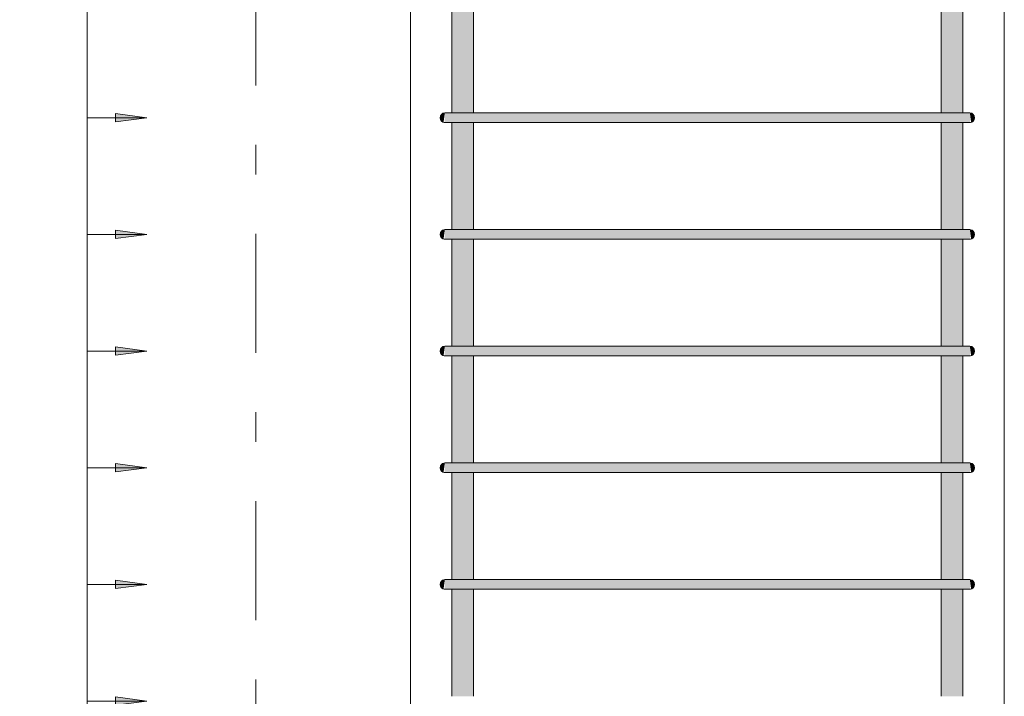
# Model space of a CAD drawing. Header units: millimetres. Extents: x 4307 to 42792, y 1610 to 10025.
# Tile 177 of 256: x 26748 to 27576, y 3346 to 3915. Entities that reach past the tile are written whole.
import ezdxf

# ---------------------------------------------------------------- set-up
doc = ezdxf.new("R2010")
doc.units = ezdxf.units.MM
doc.linetypes.add('Čára osnovy', pattern=[225, 100, -50, 25, -50])
for name, color, linetype, lineweight in [('A-ANNO-DIMS', 211, 'Continuous', 5), ('A-ANNO-DIMS-25', 211, 'Continuous', 5), ('S-COLS', 52, 'Continuous', 9), ('S-GRID', 1, 'Continuous', 5), ('S-RBAR', 171, 'Continuous', 5)]:
    doc.layers.add(name, color=color, linetype=linetype, lineweight=lineweight)
doc.styles.add('Arial_1', font='arial.ttf', dxfattribs={"height": 62.5})
doc.dimstyles.new('Výztuž_kusy__řezy__3', dxfattribs={"dimscale": 304.8, "dimtxt": 0.18, "dimasz": 0, "dimexe": 0, "dimexo": 0.0625, "dimgap": 0.082021, "dimtad": 1, "dimdec": 0, "dimzin": 0, "dimdsep": 46, "dimtxsty": 'Arial_1', "dimblk1": 'NONE', "dimblk2": 'NONE', "dimsah": 1, "dimcen": 0.09, "dimazin": 0, "dimtfac": 1, "dimtdec": 4, "dimtix": 1, "dimtmove": 0, "dimatfit": 3, "dimfxl": 0.164042, "dimfxlon": 1, "dimtvp": 1, "dimtfill": 1, "dimtolj": 1, "dimtzin": 0, "dimarcsym": 2})

# ---------------------------------------------------------------- blocks, each defined once
blk = doc.blocks.new('DIMBLOCK767-V2')
at = {"layer": 'A-ANNO-DIMS-25'}
for points in [[(26854.5, 3440.33), (26828.21, 3443.79), (26828.21, 3436.87)], [(26854.5, 3342.17), (26828.21, 3345.63), (26828.21, 3338.71)]]:
    blk.add_hatch(color=256, dxfattribs=at).paths.add_polyline_path(points)
for p, q in [((26804.5, 3342.17), (26804.5, 3440.33)), ((26804.5, 3440.33), (26804.5, 3440.33)), ((26804.5, 3440.33), (26854.5, 3440.33)), ((26854.5, 3440.33), (26828.21, 3443.79)), ((26828.21, 3443.79), (26828.21, 3436.87)), ((26828.21, 3436.87), (26854.5, 3440.33)), ((26804.5, 3342.17), (26804.5, 3342.17)), ((26804.5, 3342.17), (26854.5, 3342.17)), ((26854.5, 3342.17), (26828.21, 3345.63)), ((26828.21, 3345.63), (26828.21, 3338.71)), ((26828.21, 3338.71), (26854.5, 3342.17))]:
    blk.add_line(p, q, dxfattribs=at)
blk = doc.blocks.new('_None')
blk = doc.blocks.new('DIMBLOCK768-V2')
at = {"layer": 'A-ANNO-DIMS-25'}
for points in [[(26854.5, 3538.5), (26828.21, 3541.96), (26828.21, 3535.04)], [(26854.5, 3440.33), (26828.21, 3443.79), (26828.21, 3436.87)]]:
    blk.add_hatch(color=256, dxfattribs=at).paths.add_polyline_path(points)
for p, q in [((26854.5, 3538.5), (26828.21, 3541.96)), ((26828.21, 3541.96), (26828.21, 3535.04)), ((26804.5, 3440.33), (26804.5, 3538.5)), ((26804.5, 3538.5), (26804.5, 3538.5)), ((26804.5, 3538.5), (26854.5, 3538.5)), ((26828.21, 3535.04), (26854.5, 3538.5)), ((26804.5, 3440.33), (26804.5, 3440.33)), ((26804.5, 3440.33), (26854.5, 3440.33)), ((26854.5, 3440.33), (26828.21, 3443.79)), ((26828.21, 3443.79), (26828.21, 3436.87)), ((26828.21, 3436.87), (26854.5, 3440.33))]:
    blk.add_line(p, q, dxfattribs=at)
blk = doc.blocks.new('DIMBLOCK769-V2')
at = {"layer": 'A-ANNO-DIMS-25'}
for points in [[(26854.5, 3636.67), (26828.21, 3640.13), (26828.21, 3633.21)], [(26854.5, 3538.5), (26828.21, 3541.96), (26828.21, 3535.04)]]:
    blk.add_hatch(color=256, dxfattribs=at).paths.add_polyline_path(points)
for p, q in [((26854.5, 3636.67), (26828.21, 3640.13)), ((26828.21, 3640.13), (26828.21, 3633.21)), ((26804.5, 3538.5), (26804.5, 3636.67)), ((26804.5, 3636.67), (26804.5, 3636.67)), ((26804.5, 3636.67), (26854.5, 3636.67)), ((26828.21, 3633.21), (26854.5, 3636.67)), ((26854.5, 3538.5), (26828.21, 3541.96)), ((26828.21, 3541.96), (26828.21, 3535.04)), ((26804.5, 3538.5), (26804.5, 3538.5)), ((26804.5, 3538.5), (26854.5, 3538.5)), ((26828.21, 3535.04), (26854.5, 3538.5))]:
    blk.add_line(p, q, dxfattribs=at)
blk = doc.blocks.new('DIMBLOCK770-V2')
at = {"layer": 'A-ANNO-DIMS-25'}
for points in [[(26854.5, 3734.83), (26828.21, 3738.29), (26828.21, 3731.37)], [(26854.5, 3636.67), (26828.21, 3640.13), (26828.21, 3633.21)]]:
    blk.add_hatch(color=256, dxfattribs=at).paths.add_polyline_path(points)
for p, q in [((26854.5, 3734.83), (26828.21, 3738.29)), ((26828.21, 3738.29), (26828.21, 3731.37)), ((26804.5, 3636.67), (26804.5, 3734.83)), ((26804.5, 3734.83), (26804.5, 3734.83)), ((26804.5, 3734.83), (26854.5, 3734.83)), ((26828.21, 3731.37), (26854.5, 3734.83)), ((26854.5, 3636.67), (26828.21, 3640.13)), ((26828.21, 3640.13), (26828.21, 3633.21)), ((26804.5, 3636.67), (26804.5, 3636.67)), ((26804.5, 3636.67), (26854.5, 3636.67)), ((26828.21, 3633.21), (26854.5, 3636.67))]:
    blk.add_line(p, q, dxfattribs=at)
blk = doc.blocks.new('DIMBLOCK771-V2')
at = {"layer": 'A-ANNO-DIMS-25'}
for points in [[(26854.5, 3833), (26828.21, 3836.46), (26828.21, 3829.54)], [(26854.5, 3734.83), (26828.21, 3738.29), (26828.21, 3731.37)]]:
    blk.add_hatch(color=256, dxfattribs=at).paths.add_polyline_path(points)
for p, q in [((26804.5, 3734.83), (26804.5, 3833)), ((26804.5, 3833), (26804.5, 3833)), ((26804.5, 3833), (26854.5, 3833)), ((26854.5, 3833), (26828.21, 3836.46)), ((26828.21, 3836.46), (26828.21, 3829.54)), ((26828.21, 3829.54), (26854.5, 3833)), ((26854.5, 3734.83), (26828.21, 3738.29)), ((26828.21, 3738.29), (26828.21, 3731.37)), ((26804.5, 3734.83), (26804.5, 3734.83)), ((26804.5, 3734.83), (26854.5, 3734.83)), ((26828.21, 3731.37), (26854.5, 3734.83))]:
    blk.add_line(p, q, dxfattribs=at)
blk = doc.blocks.new('DIMBLOCK772-V2')
at = {"layer": 'A-ANNO-DIMS-25'}
for points in [[(26854.5, 3931.17), (26828.21, 3934.63), (26828.21, 3927.71)], [(26854.5, 3833), (26828.21, 3836.46), (26828.21, 3829.54)]]:
    blk.add_hatch(color=256, dxfattribs=at).paths.add_polyline_path(points)
for p, q in [((26804.5, 3833), (26804.5, 3931.17)), ((26804.5, 3931.17), (26804.5, 3931.17)), ((26804.5, 3931.17), (26854.5, 3931.17)), ((26854.5, 3931.17), (26828.21, 3934.63)), ((26828.21, 3934.63), (26828.21, 3927.71)), ((26828.21, 3927.71), (26854.5, 3931.17)), ((26804.5, 3833), (26804.5, 3833)), ((26804.5, 3833), (26854.5, 3833)), ((26854.5, 3833), (26828.21, 3836.46)), ((26828.21, 3836.46), (26828.21, 3829.54)), ((26828.21, 3829.54), (26854.5, 3833))]:
    blk.add_line(p, q, dxfattribs=at)
blk = doc.blocks.new('DIMBLOCK790-V2')
at = {"layer": 'A-ANNO-DIMS-25'}
for points in [[(26854.5, 5600), (26828.21, 5603.46), (26828.21, 5596.54)], [(26854.5, 5501.83), (26828.21, 5505.29), (26828.21, 5498.37)], [(26854.5, 5403.67), (26828.21, 5407.13), (26828.21, 5400.21)], [(26854.5, 5305.5), (26828.21, 5308.96), (26828.21, 5302.04)], [(26854.5, 5207.33), (26828.21, 5210.79), (26828.21, 5203.87)], [(26854.5, 5109.17), (26828.21, 5112.63), (26828.21, 5105.71)], [(26854.5, 5011), (26828.21, 5014.46), (26828.21, 5007.54)], [(26854.5, 4912.83), (26828.21, 4916.29), (26828.21, 4909.37)], [(26854.5, 4814.67), (26828.21, 4818.13), (26828.21, 4811.21)], [(26854.5, 4716.5), (26828.21, 4719.96), (26828.21, 4713.04)], [(26854.5, 4618.33), (26828.21, 4621.79), (26828.21, 4614.87)], [(26854.5, 4520.17), (26828.21, 4523.63), (26828.21, 4516.71)], [(26854.5, 4422), (26828.21, 4425.46), (26828.21, 4418.54)], [(26854.5, 4323.83), (26828.21, 4327.29), (26828.21, 4320.37)], [(26854.5, 4225.67), (26828.21, 4229.13), (26828.21, 4222.21)], [(26854.5, 4127.5), (26828.21, 4130.96), (26828.21, 4124.04)], [(26854.5, 4029.33), (26828.21, 4032.79), (26828.21, 4025.87)], [(26854.5, 3931.17), (26828.21, 3934.63), (26828.21, 3927.71)], [(26854.5, 3833), (26828.21, 3836.46), (26828.21, 3829.54)], [(26854.5, 3734.83), (26828.21, 3738.29), (26828.21, 3731.37)], [(26854.5, 3636.67), (26828.21, 3640.13), (26828.21, 3633.21)], [(26854.5, 3538.5), (26828.21, 3541.96), (26828.21, 3535.04)], [(26854.5, 3440.33), (26828.21, 3443.79), (26828.21, 3436.87)], [(26854.5, 3342.17), (26828.21, 3345.63), (26828.21, 3338.71)], [(26854.5, 3244), (26828.21, 3247.46), (26828.21, 3240.54)], [(26854.5, 3145.83), (26828.21, 3149.29), (26828.21, 3142.37)], [(26854.5, 3047.67), (26828.21, 3051.13), (26828.21, 3044.21)], [(26854.5, 2949.5), (26828.21, 2952.96), (26828.21, 2946.04)], [(26854.5, 2851.33), (26828.21, 2854.79), (26828.21, 2847.87)], [(26854.5, 2753.17), (26828.21, 2756.63), (26828.21, 2749.71)], [(26854.5, 2655), (26828.21, 2658.46), (26828.21, 2651.54)]]:
    blk.add_hatch(color=256, dxfattribs=at).paths.add_polyline_path(points)
for p, q in [((26854.5, 5600), (26828.21, 5603.46)), ((26828.21, 5603.46), (26828.21, 5596.54)), ((26804.5, 2655), (26804.5, 5600)), ((26804.5, 5501.83), (26804.5, 5600)), ((26804.5, 5600), (26804.5, 5600)), ((26804.5, 5600), (26854.5, 5600)), ((26828.21, 5596.54), (26854.5, 5600)), ((26854.5, 5501.83), (26828.21, 5505.29)), ((26828.21, 5505.29), (26828.21, 5498.37)), ((26804.5, 5403.67), (26804.5, 5501.83)), ((26804.5, 5501.83), (26804.5, 5501.83)), ((26804.5, 5501.83), (26854.5, 5501.83)), ((26828.21, 5498.37), (26854.5, 5501.83)), ((26854.5, 5403.67), (26828.21, 5407.13)), ((26828.21, 5407.13), (26828.21, 5400.21)), ((26804.5, 5305.5), (26804.5, 5403.67)), ((26804.5, 5403.67), (26804.5, 5403.67)), ((26804.5, 5403.67), (26854.5, 5403.67)), ((26828.21, 5400.21), (26854.5, 5403.67)), ((26804.5, 5207.33), (26804.5, 5305.5)), ((26804.5, 5305.5), (26804.5, 5305.5)), ((26804.5, 5305.5), (26854.5, 5305.5)), ((26854.5, 5305.5), (26828.21, 5308.96)), ((26828.21, 5308.96), (26828.21, 5302.04)), ((26828.21, 5302.04), (26854.5, 5305.5)), ((26804.5, 5109.17), (26804.5, 5207.33)), ((26804.5, 5207.33), (26804.5, 5207.33)), ((26804.5, 5207.33), (26854.5, 5207.33)), ((26854.5, 5207.33), (26828.21, 5210.79)), ((26828.21, 5210.79), (26828.21, 5203.87)), ((26828.21, 5203.87), (26854.5, 5207.33)), ((26804.5, 5011), (26804.5, 5109.17)), ((26804.5, 5109.17), (26804.5, 5109.17)), ((26804.5, 5109.17), (26854.5, 5109.17)), ((26854.5, 5109.17), (26828.21, 5112.63)), ((26828.21, 5112.63), (26828.21, 5105.71)), ((26828.21, 5105.71), (26854.5, 5109.17)), ((26804.5, 4912.83), (26804.5, 5011)), ((26804.5, 5011), (26804.5, 5011)), ((26804.5, 5011), (26854.5, 5011)), ((26854.5, 5011), (26828.21, 5014.46)), ((26828.21, 5014.46), (26828.21, 5007.54)), ((26828.21, 5007.54), (26854.5, 5011)), ((26854.5, 4912.83), (26828.21, 4916.29)), ((26828.21, 4916.29), (26828.21, 4909.37)), ((26804.5, 4814.67), (26804.5, 4912.83)), ((26804.5, 4912.83), (26804.5, 4912.83)), ((26804.5, 4912.83), (26854.5, 4912.83)), ((26828.21, 4909.37), (26854.5, 4912.83)), ((26854.5, 4814.67), (26828.21, 4818.13)), ((26828.21, 4818.13), (26828.21, 4811.21)), ((26804.5, 4716.5), (26804.5, 4814.67)), ((26804.5, 4814.67), (26804.5, 4814.67)), ((26804.5, 4814.67), (26854.5, 4814.67)), ((26828.21, 4811.21), (26854.5, 4814.67)), ((26804.5, 4618.33), (26804.5, 4716.5)), ((26804.5, 4716.5), (26804.5, 4716.5)), ((26804.5, 4716.5), (26854.5, 4716.5)), ((26854.5, 4716.5), (26828.21, 4719.96)), ((26828.21, 4719.96), (26828.21, 4713.04)), ((26828.21, 4713.04), (26854.5, 4716.5)), ((26804.5, 4520.17), (26804.5, 4618.33)), ((26804.5, 4618.33), (26804.5, 4618.33)), ((26804.5, 4618.33), (26854.5, 4618.33)), ((26854.5, 4618.33), (26828.21, 4621.79)), ((26828.21, 4621.79), (26828.21, 4614.87)), ((26828.21, 4614.87), (26854.5, 4618.33)), ((26804.5, 4422), (26804.5, 4520.17)), ((26804.5, 4520.17), (26804.5, 4520.17)), ((26804.5, 4520.17), (26854.5, 4520.17)), ((26854.5, 4520.17), (26828.21, 4523.63)), ((26828.21, 4523.63), (26828.21, 4516.71)), ((26828.21, 4516.71), (26854.5, 4520.17)), ((26804.5, 4323.83), (26804.5, 4422)), ((26804.5, 4422), (26804.5, 4422)), ((26804.5, 4422), (26854.5, 4422)), ((26854.5, 4422), (26828.21, 4425.46)), ((26828.21, 4425.46), (26828.21, 4418.54)), ((26828.21, 4418.54), (26854.5, 4422)), ((26854.5, 4323.83), (26828.21, 4327.29)), ((26828.21, 4327.29), (26828.21, 4320.37)), ((26804.5, 4225.67), (26804.5, 4323.83)), ((26804.5, 4323.83), (26804.5, 4323.83)), ((26804.5, 4323.83), (26854.5, 4323.83)), ((26828.21, 4320.37), (26854.5, 4323.83)), ((26854.5, 4225.67), (26828.21, 4229.13)), ((26828.21, 4229.13), (26828.21, 4222.21)), ((26804.5, 4127.5), (26804.5, 4225.67)), ((26804.5, 4225.67), (26804.5, 4225.67)), ((26804.5, 4225.67), (26854.5, 4225.67)), ((26828.21, 4222.21), (26854.5, 4225.67)), ((26854.5, 4127.5), (26828.21, 4130.96)), ((26828.21, 4130.96), (26828.21, 4124.04)), ((26804.5, 4029.33), (26804.5, 4127.5)), ((26804.5, 4127.5), (26804.5, 4127.5)), ((26804.5, 4127.5), (26854.5, 4127.5)), ((26828.21, 4124.04), (26854.5, 4127.5)), ((26804.5, 3931.17), (26804.5, 4029.33)), ((26804.5, 4029.33), (26804.5, 4029.33)), ((26804.5, 4029.33), (26854.5, 4029.33)), ((26854.5, 4029.33), (26828.21, 4032.79)), ((26828.21, 4032.79), (26828.21, 4025.87)), ((26828.21, 4025.87), (26854.5, 4029.33)), ((26804.5, 3833), (26804.5, 3931.17)), ((26804.5, 3931.17), (26804.5, 3931.17)), ((26804.5, 3931.17), (26854.5, 3931.17)), ((26854.5, 3931.17), (26828.21, 3934.63)), ((26828.21, 3934.63), (26828.21, 3927.71)), ((26828.21, 3927.71), (26854.5, 3931.17)), ((26804.5, 3734.83), (26804.5, 3833)), ((26804.5, 3833), (26804.5, 3833)), ((26804.5, 3833), (26854.5, 3833)), ((26854.5, 3833), (26828.21, 3836.46)), ((26828.21, 3836.46), (26828.21, 3829.54)), ((26828.21, 3829.54), (26854.5, 3833)), ((26854.5, 3734.83), (26828.21, 3738.29)), ((26828.21, 3738.29), (26828.21, 3731.37)), ((26804.5, 3636.67), (26804.5, 3734.83)), ((26804.5, 3734.83), (26804.5, 3734.83)), ((26804.5, 3734.83), (26854.5, 3734.83)), ((26828.21, 3731.37), (26854.5, 3734.83)), ((26854.5, 3636.67), (26828.21, 3640.13)), ((26828.21, 3640.13), (26828.21, 3633.21)), ((26804.5, 3538.5), (26804.5, 3636.67)), ((26804.5, 3636.67), (26804.5, 3636.67)), ((26804.5, 3636.67), (26854.5, 3636.67)), ((26828.21, 3633.21), (26854.5, 3636.67)), ((26854.5, 3538.5), (26828.21, 3541.96)), ((26828.21, 3541.96), (26828.21, 3535.04)), ((26804.5, 3440.33), (26804.5, 3538.5)), ((26804.5, 3538.5), (26804.5, 3538.5)), ((26804.5, 3538.5), (26854.5, 3538.5)), ((26828.21, 3535.04), (26854.5, 3538.5)), ((26804.5, 3342.17), (26804.5, 3440.33)), ((26804.5, 3440.33), (26804.5, 3440.33)), ((26804.5, 3440.33), (26854.5, 3440.33)), ((26854.5, 3440.33), (26828.21, 3443.79)), ((26828.21, 3443.79), (26828.21, 3436.87)), ((26828.21, 3436.87), (26854.5, 3440.33)), ((26804.5, 3244), (26804.5, 3342.17)), ((26804.5, 3342.17), (26804.5, 3342.17)), ((26804.5, 3342.17), (26854.5, 3342.17)), ((26854.5, 3342.17), (26828.21, 3345.63)), ((26828.21, 3345.63), (26828.21, 3338.71)), ((26828.21, 3338.71), (26854.5, 3342.17)), ((26804.5, 3145.83), (26804.5, 3244)), ((26804.5, 3244), (26804.5, 3244)), ((26804.5, 3244), (26854.5, 3244)), ((26854.5, 3244), (26828.21, 3247.46)), ((26828.21, 3247.46), (26828.21, 3240.54)), ((26828.21, 3240.54), (26854.5, 3244)), ((26804.5, 3047.67), (26804.5, 3145.83)), ((26804.5, 3145.83), (26804.5, 3145.83)), ((26804.5, 3145.83), (26854.5, 3145.83)), ((26854.5, 3145.83), (26828.21, 3149.29)), ((26828.21, 3149.29), (26828.21, 3142.37)), ((26828.21, 3142.37), (26854.5, 3145.83)), ((26854.5, 3047.67), (26828.21, 3051.13)), ((26828.21, 3051.13), (26828.21, 3044.21)), ((26804.5, 2949.5), (26804.5, 3047.67)), ((26804.5, 3047.67), (26804.5, 3047.67)), ((26804.5, 3047.67), (26854.5, 3047.67)), ((26828.21, 3044.21), (26854.5, 3047.67)), ((26854.5, 2949.5), (26828.21, 2952.96)), ((26828.21, 2952.96), (26828.21, 2946.04)), ((26804.5, 2851.33), (26804.5, 2949.5)), ((26804.5, 2949.5), (26804.5, 2949.5)), ((26804.5, 2949.5), (26854.5, 2949.5)), ((26828.21, 2946.04), (26854.5, 2949.5)), ((26804.5, 2753.17), (26804.5, 2851.33)), ((26804.5, 2851.33), (26804.5, 2851.33)), ((26804.5, 2851.33), (26854.5, 2851.33)), ((26854.5, 2851.33), (26828.21, 2854.79)), ((26828.21, 2854.79), (26828.21, 2847.87)), ((26828.21, 2847.87), (26854.5, 2851.33)), ((26804.5, 2655), (26804.5, 2753.17)), ((26804.5, 2753.17), (26804.5, 2753.17)), ((26804.5, 2753.17), (26854.5, 2753.17)), ((26854.5, 2753.17), (26828.21, 2756.63)), ((26828.21, 2756.63), (26828.21, 2749.71)), ((26828.21, 2749.71), (26854.5, 2753.17)), ((26804.5, 2655), (26804.5, 2655)), ((26804.5, 2655), (26854.5, 2655)), ((26854.5, 2655), (26828.21, 2658.46)), ((26828.21, 2658.46), (26828.21, 2651.54)), ((26828.21, 2651.54), (26854.5, 2655))]:
    blk.add_line(p, q, dxfattribs=at)

msp = doc.modelspace()

# ---------------------------------------------------------------- hatches: boundary and pattern name
at = {"layer": 'S-RBAR'}
h = msp.add_hatch(color=7, dxfattribs=at)
h.paths.add_polyline_path([(27121.31, 2605), (27129.51, 2605), (27129.51, 2651), (27111.51, 2651), (27111.51, 2605), (27117.81, 2605)])
h.paths.add_polyline_path([(27111.51, 2659), (27129.51, 2659), (27129.51, 2749.17), (27111.51, 2749.17), (27111.51, 2684.08)])
h.paths.add_polyline_path([(27117.81, 2757.17), (27129.51, 2757.17), (27129.51, 2847.33), (27111.51, 2847.33), (27111.51, 2757.17), (27114.56, 2757.17)])
h.paths.add_polyline_path([(27111.51, 2855.33), (27129.51, 2855.33), (27129.51, 2945.5), (27111.51, 2945.5), (27111.51, 2901.28)])
h.paths.add_polyline_path([(27117.81, 2953.5), (27129.51, 2953.5), (27129.51, 3043.67), (27111.51, 3043.67), (27111.51, 2953.5), (27114.56, 2953.5)])
h.paths.add_polyline_path([(27117.81, 3051.67), (27129.51, 3051.67), (27129.51, 3141.83), (27111.51, 3141.83), (27111.51, 3051.67), (27114.56, 3051.67)])
h.paths.add_polyline_path([(27111.51, 3149.83), (27129.51, 3149.83), (27129.51, 3240), (27111.51, 3240), (27111.51, 3227.09)])
h.paths.add_polyline_path([(27111.51, 3248), (27129.51, 3248), (27129.51, 3338.17), (27111.51, 3338.17), (27111.51, 3335.69)])
h.paths.add_polyline_path([(27111.51, 3346.17), (27129.51, 3346.17), (27129.51, 3436.33), (27111.51, 3436.33), (27111.51, 3389.99)])
h.paths.add_polyline_path([(27129.51, 3444.33), (27129.51, 3534.5), (27111.51, 3534.5), (27111.51, 3444.33), (27125.46, 3444.33)])
h.paths.add_polyline_path([(27117.81, 3542.5), (27129.51, 3542.5), (27129.51, 3632.67), (27111.51, 3632.67), (27111.51, 3542.5), (27114.56, 3542.5)])
h.paths.add_polyline_path([(27117.81, 3640.67), (27129.51, 3640.67), (27129.51, 3730.83), (27111.51, 3730.83), (27111.51, 3640.67), (27114.56, 3640.67)])
h.paths.add_polyline_path([(27111.51, 3738.83), (27129.51, 3738.83), (27129.51, 3829), (27111.51, 3829), (27111.51, 3770.09)])
h.paths.add_polyline_path([(27111.51, 3837), (27129.51, 3837), (27129.51, 3927.17), (27111.51, 3927.17), (27111.51, 3878.69)])
h.paths.add_polyline_path([(27111.51, 3935.17), (27129.51, 3935.17), (27129.51, 4025.33), (27111.51, 4025.33), (27111.51, 3987.29)])
h.paths.add_polyline_path([(27111.51, 4033.33), (27129.51, 4033.33), (27129.51, 4123.5), (27111.51, 4123.5), (27111.51, 4095.89)])
h.paths.add_polyline_path([(27117.81, 4131.5), (27129.51, 4131.5), (27129.51, 4221.67), (27111.51, 4221.67), (27111.51, 4131.5), (27114.56, 4131.5)])
h.paths.add_polyline_path([(27111.51, 4229.67), (27129.51, 4229.67), (27129.51, 4319.83), (27111.51, 4319.83), (27111.51, 4313.1)])
h.paths.add_polyline_path([(27111.51, 4327.83), (27129.51, 4327.83), (27129.51, 4418), (27111.51, 4418), (27111.51, 4367.4)])
h.paths.add_polyline_path([(27129.51, 4426), (27129.51, 4516.17), (27111.51, 4516.17), (27111.51, 4426), (27125.46, 4426)])
h.paths.add_polyline_path([(27111.51, 4524.17), (27129.51, 4524.17), (27129.51, 4614.33), (27111.51, 4614.33), (27111.51, 4530.3)])
h.paths.add_polyline_path([(27111.51, 4622.33), (27129.51, 4622.33), (27129.51, 4712.5), (27111.51, 4712.5), (27111.51, 4638.9)])
h.paths.add_polyline_path([(27111.51, 4720.5), (27129.51, 4720.5), (27129.51, 4810.67), (27111.51, 4810.67), (27111.51, 4747.5)])
h.paths.add_polyline_path([(27111.51, 4818.67), (27129.51, 4818.67), (27129.51, 4908.83), (27111.51, 4908.83), (27111.51, 4856.1)])
h.paths.add_polyline_path([(27117.81, 4916.83), (27129.51, 4916.83), (27129.51, 5007), (27111.51, 5007), (27111.51, 4916.83), (27114.56, 4916.83)])
h.paths.add_polyline_path([(27117.81, 5015), (27129.51, 5015), (27129.51, 5105.17), (27111.51, 5105.17), (27111.51, 5015), (27114.56, 5015)])
h.paths.add_polyline_path([(27111.51, 5113.17), (27129.51, 5113.17), (27129.51, 5203.33), (27111.51, 5203.33), (27111.51, 5181.9)])
h.paths.add_polyline_path([(27111.51, 5211.33), (27129.51, 5211.33), (27129.51, 5301.5), (27111.51, 5301.5), (27111.51, 5290.5)])
h.paths.add_polyline_path([(27117.81, 5309.5), (27129.51, 5309.5), (27129.51, 5399.67), (27111.51, 5399.67), (27111.51, 5309.5), (27114.56, 5309.5)])
h.paths.add_polyline_path([(27111.51, 5407.67), (27129.51, 5407.67), (27129.51, 5497.83), (27111.51, 5497.83), (27111.51, 5453.41)])
h.paths.add_polyline_path([(27117.81, 5505.83), (27129.51, 5505.83), (27129.51, 5596), (27111.51, 5596), (27111.51, 5505.83), (27114.56, 5505.83)])
h.paths.add_polyline_path([(27129.51, 5604), (27129.51, 5610), (27111.51, 5610), (27111.51, 5604), (27125.46, 5604)])
h = msp.add_hatch(color=7, dxfattribs=at)
h.paths.add_polyline_path([(27523.41, 2605), (27541.41, 2605), (27541.41, 2651), (27523.41, 2651)])
h.paths.add_polyline_path([(27541.41, 2659), (27541.41, 2749.17), (27523.41, 2749.17), (27523.41, 2659), (27538.36, 2659)])
h.paths.add_polyline_path([(27538.36, 2757.17), (27541.41, 2757.17), (27541.41, 2847.33), (27523.41, 2847.33), (27523.41, 2757.17), (27535.11, 2757.17)])
h.paths.add_polyline_path([(27527.46, 2855.33), (27541.41, 2855.33), (27541.41, 2945.5), (27523.41, 2945.5), (27523.41, 2855.33), (27524.24, 2855.33)])
h.paths.add_polyline_path([(27535.11, 2953.5), (27541.41, 2953.5), (27541.41, 3043.67), (27523.41, 3043.67), (27523.41, 2953.5), (27531.29, 2953.5)])
h.paths.add_polyline_path([(27541.41, 3051.67), (27541.41, 3141.83), (27523.41, 3141.83), (27523.41, 3051.67), (27538.36, 3051.67)])
h.paths.add_polyline_path([(27531.29, 3149.83), (27541.41, 3149.83), (27541.41, 3240), (27523.41, 3240), (27523.41, 3149.83), (27527.46, 3149.83)])
h.paths.add_polyline_path([(27524.24, 3248), (27541.41, 3248), (27541.41, 3338.17), (27523.41, 3338.17), (27523.41, 3248)])
h.paths.add_polyline_path([(27527.46, 3346.17), (27541.41, 3346.17), (27541.41, 3436.33), (27523.41, 3436.33), (27523.41, 3346.17), (27524.24, 3346.17)])
h.paths.add_polyline_path([(27535.11, 3444.33), (27541.41, 3444.33), (27541.41, 3534.5), (27523.41, 3534.5), (27523.41, 3444.33), (27531.29, 3444.33)])
h.paths.add_polyline_path([(27541.41, 3542.5), (27541.41, 3632.67), (27523.41, 3632.67), (27523.41, 3542.5), (27538.36, 3542.5)])
h.paths.add_polyline_path([(27527.46, 3640.67), (27541.41, 3640.67), (27541.41, 3730.83), (27523.41, 3730.83), (27523.41, 3640.67), (27524.24, 3640.67)])
h.paths.add_polyline_path([(27524.24, 3738.83), (27541.41, 3738.83), (27541.41, 3829), (27523.41, 3829), (27523.41, 3738.83)])
h.paths.add_polyline_path([(27535.11, 3837), (27541.41, 3837), (27541.41, 3927.17), (27523.41, 3927.17), (27523.41, 3837), (27531.29, 3837)])
h.paths.add_polyline_path([(27523.41, 3935.17), (27541.41, 3935.17), (27541.41, 4025.33), (27523.41, 4025.33), (27523.41, 3987.29)])
h.paths.add_polyline_path([(27538.36, 4033.33), (27541.41, 4033.33), (27541.41, 4123.5), (27523.41, 4123.5), (27523.41, 4033.33), (27535.11, 4033.33)])
h.paths.add_polyline_path([(27527.46, 4131.5), (27541.41, 4131.5), (27541.41, 4221.67), (27523.41, 4221.67), (27523.41, 4131.5), (27524.24, 4131.5)])
h.paths.add_polyline_path([(27541.41, 4229.67), (27541.41, 4319.83), (27523.41, 4319.83), (27523.41, 4229.67), (27538.36, 4229.67)])
h.paths.add_polyline_path([(27523.41, 4327.83), (27541.41, 4327.83), (27541.41, 4418), (27523.41, 4418)])
h.paths.add_polyline_path([(27538.36, 4426), (27541.41, 4426), (27541.41, 4516.17), (27523.41, 4516.17), (27523.41, 4426), (27535.11, 4426)])
h.paths.add_polyline_path([(27523.41, 4524.17), (27541.41, 4524.17), (27541.41, 4614.33), (27523.41, 4614.33)])
h.paths.add_polyline_path([(27527.46, 4622.33), (27541.41, 4622.33), (27541.41, 4712.5), (27523.41, 4712.5), (27523.41, 4622.33), (27524.24, 4622.33)])
h.paths.add_polyline_path([(27523.41, 4720.5), (27541.41, 4720.5), (27541.41, 4810.67), (27523.41, 4810.67)])
h.paths.add_polyline_path([(27541.41, 4818.67), (27541.41, 4908.83), (27523.41, 4908.83), (27523.41, 4818.67), (27538.36, 4818.67)])
h.paths.add_polyline_path([(27538.36, 4916.83), (27541.41, 4916.83), (27541.41, 5007), (27523.41, 5007), (27523.41, 4916.83), (27535.11, 4916.83)])
h.paths.add_polyline_path([(27527.46, 5015), (27541.41, 5015), (27541.41, 5105.17), (27523.41, 5105.17), (27523.41, 5015), (27524.24, 5015)])
h.paths.add_polyline_path([(27535.11, 5113.17), (27541.41, 5113.17), (27541.41, 5203.33), (27523.41, 5203.33), (27523.41, 5113.17), (27531.29, 5113.17)])
h.paths.add_polyline_path([(27541.41, 5211.33), (27541.41, 5301.5), (27523.41, 5301.5), (27523.41, 5211.33), (27538.36, 5211.33)])
h.paths.add_polyline_path([(27523.41, 5309.5), (27541.41, 5309.5), (27541.41, 5399.67), (27523.41, 5399.67)])
h.paths.add_polyline_path([(27524.24, 5407.67), (27541.41, 5407.67), (27541.41, 5497.83), (27523.41, 5497.83), (27523.41, 5407.67)])
h.paths.add_polyline_path([(27527.46, 5505.83), (27541.41, 5505.83), (27541.41, 5596), (27523.41, 5596), (27523.41, 5505.83), (27524.24, 5505.83)])
h.paths.add_polyline_path([(27523.41, 5604), (27541.41, 5604), (27541.41, 5610), (27523.41, 5610)])
for points in [[(27104.42, 3829.14), (27105.46, 3837), (27103.46, 3836.46), (27102, 3835), (27101.46, 3833), (27102, 3831), (27103.46, 3829.54)], [(27121.63, 3829), (27125.46, 3829), (27125.46, 3837), (27105.46, 3837), (27105.46, 3829), (27121.31, 3829)], [(27125.46, 3829), (27527.46, 3829), (27527.46, 3837), (27125.46, 3837)], [(27545.94, 3829), (27547.46, 3829.14), (27547.46, 3837), (27527.46, 3837), (27527.46, 3829), (27543.77, 3829)], [(27548.49, 3829.14), (27549.46, 3829.54), (27550.92, 3831), (27551.46, 3833), (27550.92, 3835), (27549.46, 3836.46), (27547.46, 3837), (27548.12, 3831.96)], [(27104.42, 3730.97), (27105.46, 3738.83), (27103.46, 3738.3), (27102, 3736.83), (27101.46, 3734.83), (27102, 3732.83), (27103.46, 3731.37)], [(27121.63, 3730.83), (27125.46, 3730.83), (27125.46, 3738.83), (27105.46, 3738.83), (27105.46, 3730.83), (27121.31, 3730.83)], [(27125.46, 3730.83), (27527.46, 3730.83), (27527.46, 3738.83), (27125.46, 3738.83)], [(27545.94, 3730.83), (27547.46, 3730.97), (27547.46, 3738.83), (27527.46, 3738.83), (27527.46, 3730.83), (27543.77, 3730.83)], [(27548.49, 3730.97), (27549.46, 3731.37), (27550.92, 3732.83), (27551.46, 3734.83), (27550.92, 3736.83), (27549.46, 3738.3), (27547.46, 3738.83), (27548.12, 3733.8)], [(27104.42, 3632.8), (27105.46, 3640.67), (27103.46, 3640.13), (27102, 3638.67), (27101.46, 3636.67), (27102, 3634.67), (27103.46, 3633.2)], [(27111.32, 3632.67), (27125.46, 3632.67), (27125.46, 3640.67), (27105.46, 3640.67), (27105.46, 3632.67), (27109.15, 3632.67)], [(27125.46, 3632.67), (27527.46, 3632.67), (27527.46, 3640.67), (27125.46, 3640.67)], [(27527.46, 3632.67), (27547.46, 3632.8), (27547.46, 3640.67), (27527.46, 3640.67), (27527.46, 3634.34)], [(27548.49, 3632.8), (27549.46, 3633.2), (27550.92, 3634.67), (27551.46, 3636.67), (27550.92, 3638.67), (27549.46, 3640.13), (27547.46, 3640.67), (27548.29, 3634.34)], [(27104.42, 3534.64), (27105.46, 3542.5), (27103.46, 3541.96), (27102, 3540.5), (27101.46, 3538.5), (27102, 3536.5), (27103.46, 3535.04)], [(27111.32, 3534.5), (27125.46, 3534.5), (27125.46, 3542.5), (27105.46, 3542.5), (27105.46, 3534.5), (27109.15, 3534.5)], [(27524.24, 3534.5), (27527.46, 3534.5), (27527.46, 3542.5), (27125.46, 3542.5), (27125.46, 3534.5), (27317.86, 3534.5)], [(27545.94, 3534.5), (27547.46, 3534.64), (27547.46, 3542.5), (27527.46, 3542.5), (27527.46, 3534.5), (27543.77, 3534.5)], [(27548.49, 3534.64), (27549.46, 3535.04), (27550.92, 3536.5), (27551.46, 3538.5), (27550.92, 3540.5), (27549.46, 3541.96), (27547.46, 3542.5), (27548.12, 3537.46)], [(27104.42, 3436.47), (27105.46, 3444.33), (27103.46, 3443.8), (27102, 3442.33), (27101.46, 3440.33), (27102, 3438.33), (27103.46, 3436.87)], [(27111.32, 3436.33), (27125.46, 3436.33), (27125.46, 3444.33), (27105.46, 3444.29), (27105.46, 3436.33), (27109.15, 3436.33)], [(27125.46, 3436.33), (27527.46, 3436.33), (27527.46, 3444.33), (27125.46, 3444.29)], [(27546.63, 3436.33), (27547.46, 3436.47), (27547.46, 3444.33), (27527.46, 3444.29), (27527.46, 3436.33), (27545.94, 3436.33)], [(27548.49, 3436.47), (27549.46, 3436.87), (27550.92, 3438.33), (27551.46, 3440.33), (27550.92, 3442.33), (27549.46, 3443.8), (27547.46, 3444.33), (27548.12, 3439.3)]]:
    msp.add_hatch(color=7, dxfattribs=at).paths.add_polyline_path(points)

# ---------------------------------------------------------------- linework, layer by layer
at = {"layer": 'S-COLS'}
for p, q in [((27076.46, 2605), (27076.46, 5620)), ((27576.46, 5620), (27576.46, 2605))]:
    msp.add_line(p, q, dxfattribs=at)
at = {"layer": 'S-GRID', "linetype": 'Čára osnovy', "lineweight": 9}
msp.add_line((26946.46, 1610.22), (26946.46, 9632.52), dxfattribs=at)
at = {"layer": 'S-RBAR'}
for p, q in [((27111.51, 3837), (27111.51, 3927.17)), ((27129.51, 3837), (27129.51, 3927.17)), ((27523.41, 3837), (27523.41, 3927.17)), ((27541.41, 3837), (27541.41, 3927.17)), ((27125.46, 3837), (27105.46, 3837)), ((27125.46, 3837), (27527.46, 3837)), ((27547.46, 3837), (27527.46, 3837)), ((27125.46, 3829), (27105.46, 3829)), ((27111.51, 3738.83), (27111.51, 3829)), ((27125.46, 3829), (27527.46, 3829)), ((27129.51, 3738.83), (27129.51, 3829)), ((27523.41, 3738.83), (27523.41, 3829)), ((27547.46, 3829), (27527.46, 3829)), ((27541.41, 3738.83), (27541.41, 3829)), ((27125.46, 3738.83), (27105.46, 3738.83)), ((27125.46, 3738.83), (27527.46, 3738.83)), ((27547.46, 3738.83), (27527.46, 3738.83)), ((27125.46, 3730.83), (27105.46, 3730.83)), ((27111.51, 3640.67), (27111.51, 3730.83)), ((27125.46, 3730.83), (27527.46, 3730.83)), ((27129.51, 3640.67), (27129.51, 3730.83)), ((27523.41, 3640.67), (27523.41, 3730.83)), ((27547.46, 3730.83), (27527.46, 3730.83)), ((27541.41, 3640.67), (27541.41, 3730.83)), ((27125.46, 3640.67), (27105.46, 3640.67)), ((27125.46, 3640.67), (27527.46, 3640.67)), ((27547.46, 3640.67), (27527.46, 3640.67)), ((27125.46, 3632.67), (27105.46, 3632.67)), ((27111.51, 3542.5), (27111.51, 3632.67)), ((27125.46, 3632.67), (27527.46, 3632.67)), ((27129.51, 3542.5), (27129.51, 3632.67)), ((27523.41, 3542.5), (27523.41, 3632.67)), ((27547.46, 3632.67), (27527.46, 3632.67)), ((27541.41, 3542.5), (27541.41, 3632.67)), ((27125.46, 3542.5), (27105.46, 3542.5)), ((27125.46, 3542.5), (27527.46, 3542.5)), ((27547.46, 3542.5), (27527.46, 3542.5)), ((27125.46, 3534.5), (27105.46, 3534.5)), ((27111.51, 3444.33), (27111.51, 3534.5)), ((27125.46, 3534.5), (27527.46, 3534.5)), ((27129.51, 3444.33), (27129.51, 3534.5)), ((27523.41, 3444.33), (27523.41, 3534.5)), ((27547.46, 3534.5), (27527.46, 3534.5)), ((27541.41, 3444.33), (27541.41, 3534.5)), ((27125.46, 3444.33), (27105.46, 3444.33)), ((27125.46, 3444.33), (27527.46, 3444.33)), ((27547.46, 3444.33), (27527.46, 3444.33)), ((27125.46, 3436.33), (27105.46, 3436.33)), ((27111.51, 3346.17), (27111.51, 3436.33)), ((27125.46, 3436.33), (27527.46, 3436.33)), ((27129.51, 3346.17), (27129.51, 3436.33)), ((27523.41, 3346.17), (27523.41, 3436.33)), ((27547.46, 3436.33), (27527.46, 3436.33)), ((27541.41, 3346.17), (27541.41, 3436.33))]:
    msp.add_line(p, q, dxfattribs=at)
for centre, start, end in [((27105.46, 3833), 90, 270), ((27105.46, 3833), 120, 150), ((27105.46, 3833), 120, 150), ((27105.46, 3833), 210, 240), ((27105.46, 3833), 210, 240), ((27547.46, 3833), 270, 90), ((27547.46, 3833), 30, 60), ((27547.46, 3833), 300, 330), ((27105.46, 3833), 255, 270), ((27105.46, 3833), 255, 270), ((27547.46, 3833), 270, 285), ((27105.46, 3734.83), 90, 270), ((27105.46, 3734.83), 120, 150), ((27105.46, 3734.83), 120, 150), ((27547.46, 3734.83), 270, 90), ((27547.46, 3734.83), 30, 60), ((27105.46, 3734.83), 210, 240), ((27105.46, 3734.83), 210, 240), ((27105.46, 3734.83), 255, 270), ((27105.46, 3734.83), 255, 270), ((27547.46, 3734.83), 270, 285), ((27547.46, 3734.83), 300, 330), ((27105.46, 3636.67), 90, 270), ((27105.46, 3636.67), 120, 150), ((27105.46, 3636.67), 120, 150), ((27547.46, 3636.67), 270, 90), ((27547.46, 3636.67), 30, 60), ((27105.46, 3636.67), 210, 240), ((27105.46, 3636.67), 210, 240), ((27105.46, 3636.67), 255, 270), ((27105.46, 3636.67), 255, 270), ((27547.46, 3636.67), 270, 285), ((27547.46, 3636.67), 300, 330), ((27105.46, 3538.5), 90, 270), ((27105.46, 3538.5), 120, 150), ((27105.46, 3538.5), 120, 150), ((27547.46, 3538.5), 270, 90), ((27547.46, 3538.5), 30, 60), ((27105.46, 3538.5), 210, 240), ((27105.46, 3538.5), 210, 240), ((27105.46, 3538.5), 255, 270), ((27105.46, 3538.5), 255, 270), ((27547.46, 3538.5), 270, 285), ((27547.46, 3538.5), 300, 330), ((27105.46, 3440.33), 90, 270), ((27105.46, 3440.33), 120, 150), ((27105.46, 3440.33), 120, 150), ((27547.46, 3440.33), 270, 90), ((27547.46, 3440.33), 30, 60), ((27105.46, 3440.33), 210, 240), ((27105.46, 3440.33), 210, 240), ((27105.46, 3440.33), 255, 270), ((27105.46, 3440.33), 255, 270), ((27547.46, 3440.33), 270, 285), ((27547.46, 3440.33), 300, 330)]:
    msp.add_arc(centre, 4, start, end, dxfattribs=at)

# ---------------------------------------------------------------- dimensions: what is measured, and where the dimension line sits
at = {"layer": 'A-ANNO-DIMS'}
for base, p1, p2, text, override, picture, middle in [((26804.5, 5600), (26854.5, 2655), (26854.5, 5600), '98 2945', {"dimpost": '<>', "dimblk1": 'None', "dimblk2": 'None', "dimsah": 1, "dimfxl": 2945}, 'DIMBLOCK790-V2', (26747.59, 4127.5)), ((26804.5, 3931.17), (26854.5, 3833), (26854.5, 3931.17), ' ', {"dimpost": '<>', "dimfxl": 98.166667}, 'DIMBLOCK772-V2', (26804.5, 3882.08)), ((26804.5, 3833), (26854.5, 3734.83), (26854.5, 3833), ' ', {"dimpost": '<>', "dimfxl": 98.166667}, 'DIMBLOCK771-V2', (26804.5, 3783.92)), ((26804.5, 3734.83), (26854.5, 3636.67), (26854.5, 3734.83), ' ', {"dimpost": '<>', "dimfxl": 98.166667}, 'DIMBLOCK770-V2', (26804.5, 3685.75)), ((26804.5, 3636.67), (26854.5, 3538.5), (26854.5, 3636.67), ' ', {"dimpost": '<>', "dimfxl": 98.166667}, 'DIMBLOCK769-V2', (26804.5, 3587.58)), ((26804.5, 3538.5), (26854.5, 3440.33), (26854.5, 3538.5), ' ', {"dimpost": '<>', "dimfxl": 98.166667}, 'DIMBLOCK768-V2', (26804.5, 3489.42)), ((26804.5, 3440.33), (26854.5, 3342.17), (26854.5, 3440.33), ' ', {"dimpost": '<>', "dimfxl": 98.166667}, 'DIMBLOCK767-V2', (26804.5, 3391.25))]:
    dim = msp.add_linear_dim(base=base, p1=p1, p2=p2, angle=90, text=text, dimstyle='Výztuž_kusy__řezy__3', override=override, dxfattribs=at)
    dim.commit()
    dim.dimension.update_dxf_attribs({"geometry": picture, "text_midpoint": middle})

doc.saveas('drawing.dxf')
